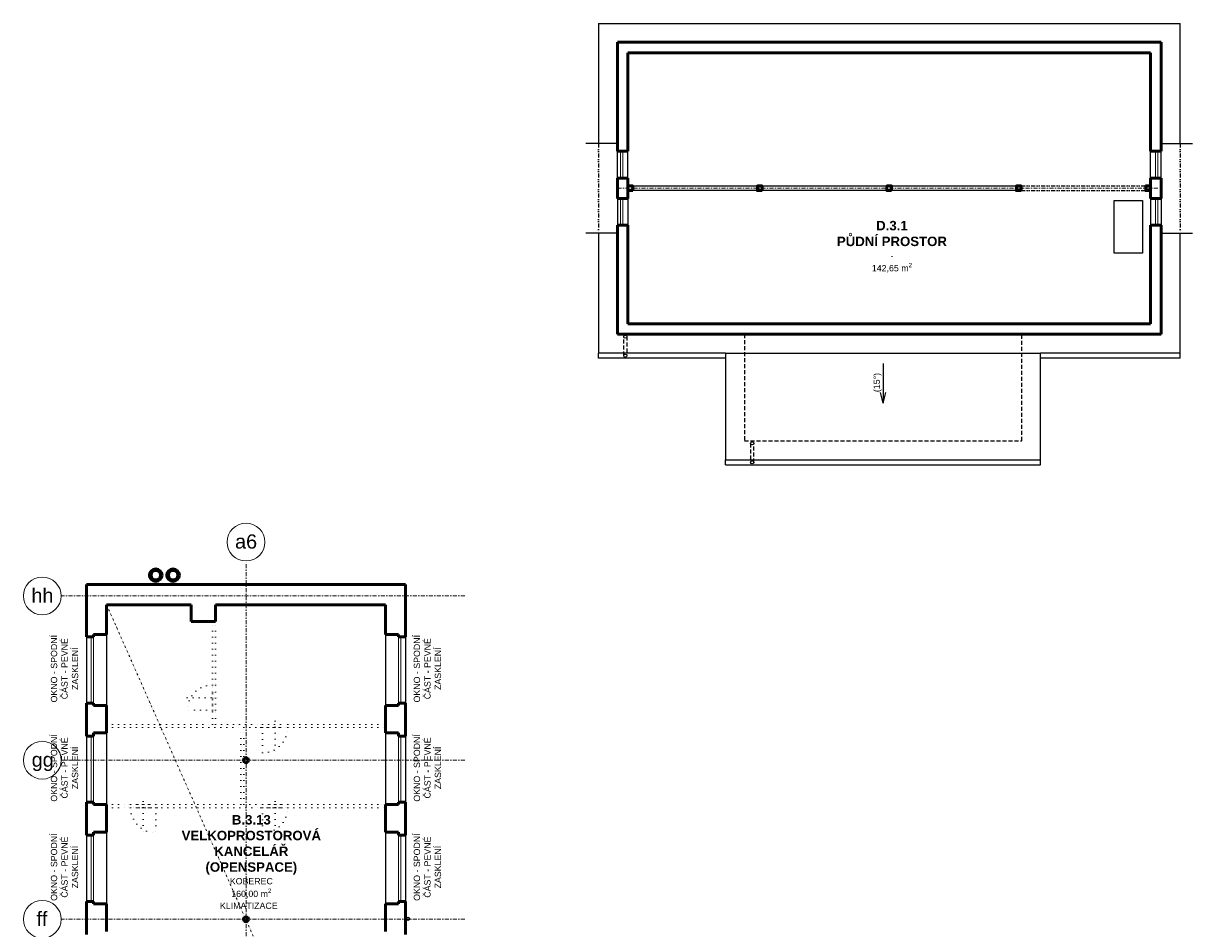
# Model space of a CAD drawing. Header units: millimetres. Extents: x 887082 to 1346431, y -219716 to -98064.
# Tile 28 of 37: x 1141862 to 1178979, y -151388 to -122646. Entities that reach past the tile are written whole.
import ezdxf
from ezdxf.enums import TextEntityAlignment as Align

# ---------------------------------------------------------------- set-up
doc = ezdxf.new("R2010")
doc.units = ezdxf.units.MM
doc.header["$LTSCALE"] = 10
for name, pattern in [('DASHDOT', [25.4, 12.7, -6.35, 0, -6.35]), ('DASHED', [19.05, 12.7, -6.35]), ('DIVIDE', [31.75, 12.7, -6.35, 0, -6.35, 0, -6.35]), ('DIVIDE2', [15.875, 6.35, -3.175, 0, -3.175, 0, -3.175]), ('DOT', [6.35, 0, -6.35])]:
    doc.linetypes.add(name, pattern=pattern)
for name, color, linetype, lineweight in [('CKOKNA', 1, 'Continuous', 9), ('CKSTENY_OSY', 1, 'DASHDOT', 15), ('CKSTENY_REZ', 6, 'Continuous', 50), ('CKTEXTY_MALE', 3, 'Continuous', 25), ('CKTEXTY_STREDNI', 6, 'Continuous', 50), ('S-GRID-IDEN', 7, 'Continuous', 9), ('TP_bourané_kce', 7, 'DOT', 15), ('TP_podhledy', 1, 'DIVIDE2', 15)]:
    doc.layers.add(name, color=color, linetype=linetype, lineweight=lineweight)
for name, color, linetype in [('CKSTENY_NADROVINOU', 7, 'DIVIDE'), ('CKSTENY_PODROVINOU', 7, 'Continuous'), ('CKSTENY_SKRYTE', 7, 'DASHED'), ('TP_klempířské_konstrukce', 142, 'Continuous')]:
    doc.layers.add(name, color=color, linetype=linetype)
doc.layers.add('TP_skryté_1', color=21, linetype='Continuous', lineweight=50, plot=False)
doc.styles.add('Arial_1', font='arial.ttf', dxfattribs={"height": 450})
doc.styles.add('TOP_ARIAL_CE', font='arial.ttf', dxfattribs={"height": 100})
doc.linetypes.add('PRERUSENI', pattern='A,60,[100,cadkon.shx,S=2.5,R=0,X=0,Y=0],-10', length=70)

# ---------------------------------------------------------------- blocks, each defined once
blk = doc.blocks.new('Šipky')
at = {"color": 0, "linetype": 'ByBlock', "lineweight": -2}
for p, q in [((-225, 0), (-80, 0)), ((225, 0), (103, 30)), ((225, 0), (103, -30)), ((-80, 0), (27, 0)), ((27, 0), (225, 0))]:
    blk.add_line(p, q, dxfattribs=at)

msp = doc.modelspace()

# ---------------------------------------------------------------- linework, layer by layer
at = {"layer": 'CKOKNA', "color": 252}
for p, q in [((1160819, -127556), (1160819, -126706)), ((1160894, -127556), (1160894, -126706)), ((1177804, -127556), (1177804, -126706)), ((1177879, -127556), (1177879, -126706)), ((1160819, -128206), (1160819, -129056)), ((1160894, -128206), (1160894, -129056)), ((1177804, -128206), (1177804, -129056)), ((1177879, -128206), (1177879, -129056)), ((1144009, -142126), (1144009, -144226)), ((1144084, -142126), (1144084, -144226)), ((1153774, -142126), (1153774, -144226)), ((1153849, -142126), (1153849, -144226)), ((1144009, -145276), (1144009, -147376)), ((1144084, -145276), (1144084, -147376)), ((1153774, -145276), (1153774, -147376)), ((1153849, -145276), (1153849, -147376)), ((1144009, -148426), (1144009, -150526)), ((1144084, -148426), (1144084, -150526)), ((1153774, -148426), (1153774, -150526)), ((1153849, -148426), (1153849, -150526))]:
    msp.add_line(p, q, dxfattribs=at)
at = {"layer": 'CKSTENY_NADROVINOU', "color": 252}
for p, q in [((1160119, -126456), (1160119, -129306)), ((1178579, -126456), (1178579, -129306)), ((1173534, -127806), (1177494, -127806)), ((1173534, -127956), (1177494, -127956))]:
    msp.add_line(p, q, dxfattribs=at)
at = {"layer": 'CKSTENY_OSY', "color": 252, "lineweight": 5}
for p, q in [((1160719, -127881), (1177979, -127881)), ((1155872, -140826), (1143062, -140826)), ((1155872, -146041), (1143062, -146041)), ((1155872, -151091), (1143062, -151091))]:
    msp.add_line(p, q, dxfattribs=at)
at = {"layer": 'CKSTENY_OSY', "color": 252}
msp.add_line((1148929, -162556), (1148929, -139716), dxfattribs=at)
at = {"layer": 'CKSTENY_PODROVINOU', "color": 252}
for p, q in [((1160119, -122646), (1160119, -126456)), ((1160119, -122646), (1178579, -122646)), ((1178579, -126456), (1178579, -122646)), ((1160719, -127556), (1160719, -126706)), ((1161054, -127556), (1161054, -126706)), ((1177644, -127556), (1177644, -126706)), ((1177979, -127556), (1177979, -126706)), ((1160719, -128206), (1160719, -129056)), ((1161054, -128206), (1161054, -129056)), ((1177644, -128206), (1177644, -129056)), ((1177979, -128206), (1177979, -129056)), ((1160119, -129306), (1160119, -133116)), ((1178579, -133116), (1178579, -129306)), ((1164149, -133116), (1160119, -133116)), ((1164149, -133116), (1164149, -136506)), ((1164149, -133116), (1174154, -133116)), ((1174154, -136506), (1174154, -133116)), ((1178579, -133116), (1174154, -133116)), ((1164149, -136506), (1174154, -136506)), ((1143864, -142126), (1143864, -144226)), ((1144504, -142051), (1144504, -144301)), ((1153354, -142051), (1153354, -144301)), ((1153994, -142126), (1153994, -144226)), ((1143864, -145276), (1143864, -147376)), ((1144504, -145176), (1144504, -147451)), ((1153354, -145176), (1153354, -147451)), ((1153994, -145276), (1153994, -147376)), ((1143864, -148426), (1143864, -150526)), ((1144504, -148326), (1144504, -150601)), ((1153354, -148326), (1153354, -150601)), ((1153994, -148426), (1153994, -150526))]:
    msp.add_line(p, q, dxfattribs=at)
at = {"layer": 'CKSTENY_PODROVINOU', "color": 252, "linetype": 'PRERUSENI'}
for p, q in [((1160719, -126456), (1159719, -126456)), ((1177979, -126456), (1178979, -126456)), ((1160719, -129306), (1159719, -129306)), ((1177979, -129306), (1178979, -129306))]:
    msp.add_line(p, q, dxfattribs=at)
at = {"layer": 'CKSTENY_PODROVINOU', "color": 252}
for points in [[(1161054, -127806), (1173534, -127806), (1173534, -127956), (1161054, -127956)], [(1176484, -128271), (1177384, -128271), (1177384, -129941), (1176484, -129941)]]:
    msp.add_lwpolyline(points, close=True, dxfattribs=at)
at = {"layer": 'CKSTENY_REZ', "color": 252}
for p, q in [((1160719, -123246), (1177979, -123246)), ((1160719, -126706), (1160719, -123246)), ((1161054, -123581), (1177644, -123581)), ((1161054, -126706), (1161054, -123581)), ((1177644, -126706), (1177644, -123581)), ((1177979, -126706), (1177979, -123246)), ((1161054, -126706), (1160719, -126706)), ((1177644, -126706), (1177979, -126706)), ((1161054, -127556), (1160719, -127556)), ((1160719, -128206), (1160719, -127556)), ((1161054, -128206), (1161054, -127556)), ((1177644, -128206), (1177644, -127556)), ((1177644, -127556), (1177979, -127556)), ((1177979, -128206), (1177979, -127556)), ((1161054, -128206), (1160719, -128206)), ((1177644, -128206), (1177979, -128206)), ((1160719, -132516), (1160719, -129056)), ((1161054, -129056), (1160719, -129056)), ((1161054, -132181), (1161054, -129056)), ((1177644, -132181), (1177644, -129056)), ((1177644, -129056), (1177979, -129056)), ((1177979, -132516), (1177979, -129056)), ((1177644, -132181), (1161054, -132181)), ((1177979, -132516), (1160719, -132516)), ((1143864, -140466), (1143864, -142126)), ((1153994, -140466), (1143864, -140466)), ((1153994, -140466), (1153994, -142126)), ((1144504, -141106), (1144504, -142051)), ((1147189, -141106), (1144504, -141106)), ((1147189, -141106), (1147189, -141641)), ((1153354, -141106), (1147964, -141106)), ((1147964, -141641), (1147964, -141106)), ((1153354, -141106), (1153354, -142051)), ((1153354, -141106), (1153354, -142051)), ((1147189, -141641), (1147964, -141641)), ((1144084, -142126), (1143864, -142126)), ((1144504, -142051), (1144084, -142051)), ((1144084, -142051), (1144084, -142126)), ((1153354, -142051), (1153774, -142051)), ((1153774, -142051), (1153774, -142126)), ((1153774, -142126), (1153994, -142126)), ((1144084, -144226), (1143864, -144226)), ((1143864, -144226), (1143864, -145276)), ((1144084, -144301), (1144084, -144226)), ((1144504, -144301), (1144084, -144301)), ((1144504, -144301), (1144504, -145176)), ((1153354, -144301), (1153774, -144301)), ((1153354, -144301), (1153354, -145176)), ((1153774, -144226), (1153994, -144226)), ((1153774, -144301), (1153774, -144226)), ((1153994, -144226), (1153994, -145276)), ((1144084, -145276), (1143864, -145276)), ((1144504, -145176), (1144084, -145176)), ((1144084, -145176), (1144084, -145276)), ((1153354, -145176), (1153774, -145176)), ((1153774, -145176), (1153774, -145276)), ((1153774, -145276), (1153994, -145276)), ((1144084, -147376), (1143864, -147376)), ((1143864, -147376), (1143864, -148426)), ((1144084, -147451), (1144084, -147376)), ((1144504, -147451), (1144084, -147451)), ((1144504, -147451), (1144504, -148326)), ((1153354, -147451), (1153774, -147451)), ((1153354, -147451), (1153354, -148326)), ((1153774, -147376), (1153994, -147376)), ((1153774, -147451), (1153774, -147376)), ((1153994, -147376), (1153994, -148426)), ((1144084, -148426), (1143864, -148426)), ((1144504, -148326), (1144084, -148326)), ((1144084, -148326), (1144084, -148426)), ((1153354, -148326), (1153774, -148326)), ((1153774, -148326), (1153774, -148426)), ((1153774, -148426), (1153994, -148426)), ((1144084, -150526), (1143864, -150526)), ((1143864, -150526), (1143864, -151576)), ((1144084, -150601), (1144084, -150526)), ((1144504, -150601), (1144084, -150601)), ((1144504, -150601), (1144504, -151476)), ((1153354, -150601), (1153774, -150601)), ((1153354, -150601), (1153354, -151476)), ((1153774, -150526), (1153994, -150526)), ((1153774, -150601), (1153774, -150526)), ((1153994, -150526), (1153994, -151576))]:
    msp.add_line(p, q, dxfattribs=at)
for points in [[(1161204, -127956), (1161054, -127956), (1161054, -127806), (1161204, -127806)], [(1165314, -127956), (1165164, -127956), (1165164, -127806), (1165314, -127806)], [(1169424, -127956), (1169274, -127956), (1169274, -127806), (1169424, -127806)], [(1173534, -127956), (1173384, -127956), (1173384, -127806), (1173534, -127806)], [(1177644, -127956), (1177494, -127956), (1177494, -127806), (1177644, -127806)]]:
    msp.add_lwpolyline(points, close=True, dxfattribs=at)
for centre, radius in [((1146064, -140166), 200), ((1146064, -140166), 150), ((1146614, -140166), 200), ((1146614, -140166), 150), ((1148929, -146041), 80), ((1148929, -151091), 80)]:
    msp.add_circle(centre, radius, dxfattribs=at)
at = {"layer": 'CKSTENY_SKRYTE', "color": 252}
for p, q in [((1164749, -132516), (1164749, -135906)), ((1173554, -135906), (1173554, -132516)), ((1164749, -135906), (1173554, -135906))]:
    msp.add_line(p, q, dxfattribs=at)
at = {"layer": 'S-GRID-IDEN', "color": 252}
for centre in [(1148929, -139116), (1142462, -140826), (1142462, -146041), (1142462, -151091)]:
    msp.add_circle(centre, 600, dxfattribs=at)
at = {"layer": 'TP_bourané_kce', "color": 252, "ltscale": 3}
for p, q in [((1147864, -143656), (1147864, -141641)), ((1147964, -143656), (1147964, -141641)), ((1147864, -144506), (1147864, -143606)), ((1147864, -143606), (1147864, -143656)), ((1147964, -143606), (1147864, -143606)), ((1147964, -143656), (1147964, -143606)), ((1147864, -143656), (1147964, -143656)), ((1147864, -144456), (1147864, -143656)), ((1147864, -143656), (1147964, -143656)), ((1147864, -144456), (1147864, -143656)), ((1147964, -144456), (1147964, -143656)), ((1147964, -144456), (1147964, -143656)), ((1147064, -144056), (1148064, -144056)), ((1147864, -144456), (1147064, -144456)), ((1147864, -144906), (1147864, -144456)), ((1147864, -144456), (1147964, -144456)), ((1147864, -144506), (1147864, -144456)), ((1147864, -144456), (1147964, -144456)), ((1147964, -144506), (1147864, -144506)), ((1147964, -144906), (1147964, -144456)), ((1147964, -144456), (1147964, -144506)), ((1144504, -144906), (1147864, -144906)), ((1144504, -145006), (1148764, -145006)), ((1147964, -144906), (1149455, -144906)), ((1148764, -147451), (1148764, -145006)), ((1148864, -147451), (1148864, -145006)), ((1148864, -145006), (1149455, -145006)), ((1149455, -144906), (1149405, -144906)), ((1149405, -144906), (1149405, -145006)), ((1149405, -145006), (1150305, -145006)), ((1149405, -145006), (1149455, -145006)), ((1149455, -144906), (1150255, -144906)), ((1149455, -145006), (1149455, -144906)), ((1149455, -145006), (1149455, -144906)), ((1149455, -144906), (1150255, -144906)), ((1149455, -145006), (1150255, -145006)), ((1149455, -145006), (1150255, -145006)), ((1149455, -145006), (1149455, -145806)), ((1149855, -144806), (1149855, -145806)), ((1150255, -145006), (1150255, -144906)), ((1150255, -144906), (1153354, -144906)), ((1150255, -145006), (1150255, -144906)), ((1150255, -144906), (1150305, -144906)), ((1150255, -145006), (1153354, -145006)), ((1150305, -145006), (1150255, -145006)), ((1150305, -144906), (1150305, -145006)), ((1145664, -147351), (1145664, -148351)), ((1149855, -147351), (1149855, -148351)), ((1144504, -147451), (1145264, -147451)), ((1144504, -147551), (1145264, -147551)), ((1145264, -147451), (1145214, -147451)), ((1145214, -147451), (1145214, -147551)), ((1146114, -147551), (1145214, -147551)), ((1145214, -147551), (1145264, -147551)), ((1145264, -147451), (1146064, -147451)), ((1145264, -147551), (1145264, -147451)), ((1145264, -147551), (1145264, -147451)), ((1146064, -147451), (1145264, -147451)), ((1145264, -147551), (1146064, -147551)), ((1146064, -147551), (1145264, -147551)), ((1146064, -147551), (1146064, -147451)), ((1146064, -147451), (1148764, -147451)), ((1146064, -147551), (1146064, -147451)), ((1146064, -147451), (1146114, -147451)), ((1146064, -147551), (1149455, -147551)), ((1146114, -147551), (1146064, -147551)), ((1146064, -147551), (1146064, -148351)), ((1146114, -147451), (1146114, -147551)), ((1148864, -147451), (1149455, -147451)), ((1149455, -147451), (1149405, -147451)), ((1149405, -147451), (1149405, -147551)), ((1149405, -147551), (1150305, -147551)), ((1149405, -147551), (1149455, -147551)), ((1150255, -147451), (1149455, -147451)), ((1149455, -147551), (1149455, -147451)), ((1149455, -147551), (1149455, -147451)), ((1149455, -147451), (1150255, -147451)), ((1150255, -147551), (1149455, -147551)), ((1149455, -147551), (1150255, -147551)), ((1149455, -147551), (1149455, -148351)), ((1150255, -147451), (1153354, -147451)), ((1150255, -147551), (1150255, -147451)), ((1150255, -147551), (1150255, -147451)), ((1150255, -147451), (1150305, -147451)), ((1150255, -147551), (1153354, -147551)), ((1150305, -147551), (1150255, -147551)), ((1150305, -147451), (1150305, -147551))]:
    msp.add_line(p, q, dxfattribs=at)
for centre, start, end in [((1147864, -144456), 90, 180), ((1149455, -145006), 270, 0), ((1146064, -147551), 180, 270), ((1149455, -147551), 270, 0)]:
    msp.add_arc(centre, 800, start, end, dxfattribs=at)
at = {"layer": 'TP_klempířské_konstrukce', "color": 252, "linetype": 'DASHED'}
for p, q in [((1160919, -133196), (1160919, -132591)), ((1161019, -132591), (1161019, -133196)), ((1164949, -135981), (1164949, -136586)), ((1165049, -136586), (1165049, -135981))]:
    msp.add_line(p, q, dxfattribs=at)
at = {"layer": 'TP_klempířské_konstrukce', "color": 252}
for p, q in [((1160119, -133276), (1160119, -133116)), ((1178579, -133276), (1178579, -133116)), ((1164149, -133276), (1160119, -133276)), ((1178579, -133276), (1174154, -133276)), ((1164149, -136666), (1164149, -136506)), ((1174154, -136666), (1174154, -136506)), ((1164149, -136666), (1174154, -136666))]:
    msp.add_line(p, q, dxfattribs=at)
for centre in [(1160969, -132591), (1160969, -133196), (1164999, -135981), (1164999, -136586), (1154069, -151076)]:
    msp.add_circle(centre, 50, dxfattribs=at)
at = {"layer": 'TP_podhledy', "color": 252}
msp.add_line((1144504, -141106), (1153354, -161116), dxfattribs=at)

# ---------------------------------------------------------------- block references
at = {"layer": 'CKTEXTY_MALE', "color": 252, "xscale": 2.781409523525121, "yscale": 2.781409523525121, "zscale": 2.781409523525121, "rotation": 269.9999999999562}
msp.add_blockref('Šipky', (1169152, -134075), dxfattribs=at)

# ---------------------------------------------------------------- texts
at = {"layer": 'CKTEXTY_STREDNI', "color": 252, "style": 'TOP_ARIAL_CE'}
msp.add_text('(15°)', height=200, rotation=90, dxfattribs=at).set_placement((1168952, -134050), align=Align.MIDDLE_CENTER)
at = {"layer": 'CKTEXTY_STREDNI', "color": 252, "char_height": 300, "width": 5113.54, "attachment_point": 5, "rotation": 0, "style": 'TOP_ARIAL_CE'}
for s, insert in [('\\A1;{\\fArial|b1|i0|c238|p34;D.3.1\\PPŮDNÍ PROSTOR} {\\H0.6667x;\\P-\\P142,65 m\\H0.7x;\\S2^ ;}', (1169434, -129737)), ('\\A1;{\\fArial|b1|i0|c238|p34;B.3.13\\PVELKOPROSTOROVÁ KANCELÁŘ (OPENSPACE) \\P\\fArial|b0|i0|c238|p34;\\H0.6667x;KOBEREC\\P160,00 m\\H0.7x;\\S2^ ;}', (1149098, -149102))]:
    msp.add_mtext(s, dxfattribs=dict(at, insert=insert))
at = {"layer": 'S-GRID-IDEN', "color": 252, "linetype": 'Continuous', "style": 'Arial_1'}
for s, p in [('a6', (1148582, -139322)), ('hh', (1142116, -141035)), ('gg', (1142126, -146250)), ('ff', (1142276, -151300))]:
    msp.add_text(s, height=450, dxfattribs=at).set_placement(p)
at = {"layer": 'TP_skryté_1', "color": 252, "char_height": 200, "attachment_point": 5, "style": 'TOP_ARIAL_CE'}
for s, insert, width, rotation in [('\\A1;OKNO - SPODNÍ ČÁST - PEVNÉ ZASKLENÍ', (1143169, -143136), 2451.75, 90), ('\\A1;OKNO - SPODNÍ ČÁST - PEVNÉ ZASKLENÍ', (1154690, -143136), 2451.75, 90), ('\\A1;OKNO - SPODNÍ ČÁST - PEVNÉ ZASKLENÍ', (1143169, -146286), 2451.75, 90), ('\\A1;OKNO - SPODNÍ ČÁST - PEVNÉ ZASKLENÍ', (1154690, -146286), 2451.75, 90), ('\\A1;OKNO - SPODNÍ ČÁST - PEVNÉ ZASKLENÍ', (1143169, -149436), 2451.75, 90), ('\\A1;OKNO - SPODNÍ ČÁST - PEVNÉ ZASKLENÍ', (1154690, -149436), 2451.75, 90), ('\\A1;KLIMATIZACE', (1149018, -150663), 3108.99, 0)]:
    msp.add_mtext(s, dxfattribs=dict(at, insert=insert, width=width, rotation=rotation))

doc.saveas('drawing.dxf')
